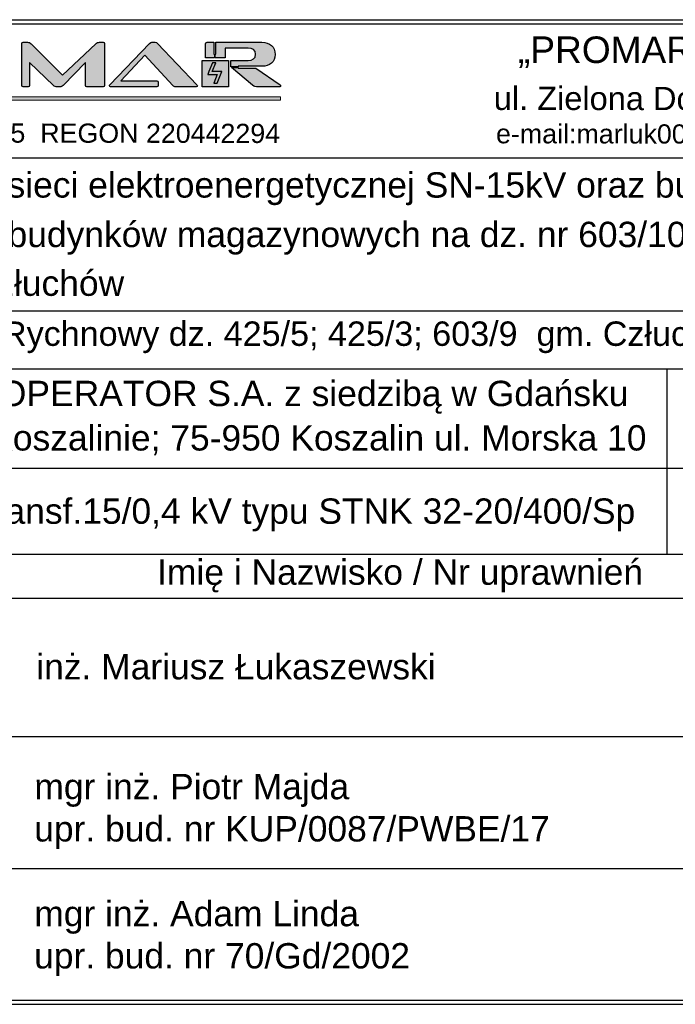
# Model space of a CAD drawing. Header units: centimetres. Extents: x -7 to 187, y -110 to 8.
# Tile 39 of 40: x 62 to 121, y -110 to -22. Entities that reach past the tile are written whole.
import ezdxf
from ezdxf.enums import TextEntityAlignment as Align

# ---------------------------------------------------------------- set-up
doc = ezdxf.new("R2010")
doc.units = ezdxf.units.CM
doc.header["$MEASUREMENT"] = 0
doc.layers.add('logo', color=7, linetype='Continuous', lineweight=0)
doc.styles.add('ARIAL', font='arial.ttf', dxfattribs={"height": 25})

# ---------------------------------------------------------------- blocks, each defined once
blk = doc.blocks.new('Block_2')
at = {"layer": 'logo', "true_color": 0xaed800, "transparency": 33554687}
h = blk.add_hatch(color=62, dxfattribs=at)
h.dxf.hatch_style = 2
edge = h.paths.add_edge_path()
edge.add_spline(control_points=[(-2069.6, -128.6), (-2069.7, -128.4), (-2069.9, -128.3), (-2070.1, -128.1), (-2069.9, -128), (-2069.8, -127.8), (-2069.7, -127.7), (-2065.6, -123.3), (-2061.3, -118.7), (-2056.5, -113.5), (-2055.7, -123.3), (-2054.4, -141), (-2054.2, -143.6), (-2054.2, -143.6), (-2054.5, -143.6), (-2054.5, -143.6), (-2056.3, -141.8), (-2065.1, -133.3), (-2069.6, -128.6)], knot_values=[0, 0, 0, 0, 1, 1, 1, 2, 2, 2, 3, 3, 3, 4, 4, 4, 5, 5, 5, 6, 6, 6, 6], degree=3, periodic=0)
edge = h.paths.add_edge_path()
edge.add_spline(control_points=[(-2094.2, -143.6), (-2094.2, -143.6), (-2091.9, -113.5), (-2091.9, -113.5), (-2091.9, -113.5), (-2082.6, -123.5), (-2078.4, -128.1), (-2082.6, -132.4), (-2092, -141.7), (-2093.8, -143.6), (-2093.8, -143.6), (-2094.2, -143.6), (-2094.2, -143.6)], knot_values=[0, 0, 0, 0, 1, 1, 1, 2, 2, 2, 3, 3, 3, 4, 4, 4, 4], degree=3, periodic=1)
edge = h.paths.add_edge_path()
edge.add_spline(control_points=[(-2088.2, -67.2), (-2084.3, -72.6), (-2080.8, -77.2), (-2077.4, -81.9), (-2077.2, -82.3), (-2077.2, -83.1), (-2077.5, -83.5), (-2081.7, -89.2), (-2090.8, -101.5), (-2090.8, -101.5), (-2090.8, -101.5), (-2089.1, -79), (-2088.2, -67.2)], knot_values=[0, 0, 0, 0, 1, 1, 1, 2, 2, 2, 3, 3, 3, 4, 4, 4, 4], degree=3, periodic=0)
edge = h.paths.add_edge_path()
edge.add_spline(control_points=[(-2084.6, -20.2), (-2084.6, -20.2), (-2083.7, -21.7), (-2082.6, -23.7), (-2080.8, -26.8), (-2078.5, -31), (-2077.4, -33), (-2077, -33.7), (-2077, -34.8), (-2077.3, -35.4), (-2078.1, -36.9), (-2079.3, -38.8), (-2080.4, -40.8), (-2083.5, -45.9), (-2087, -51.4), (-2087, -51.4), (-2087, -51.4), (-2084.6, -20.2), (-2084.6, -20.2)], knot_values=[0, 0, 0, 0, 1, 1, 1, 2, 2, 2, 3, 3, 3, 4, 4, 4, 5, 5, 5, 6, 6, 6, 6], degree=3, periodic=1)
edge = h.paths.add_edge_path()
edge.add_spline(control_points=[(-2067.4, -17.9), (-2067.4, -17.9), (-2071.8, -25.7), (-2074.2, -29.9), (-2076.5, -25.8), (-2080.9, -17.9), (-2080.9, -17.9), (-2080.9, -17.9), (-2067.4, -17.9), (-2067.4, -17.9)], knot_values=[0, 0, 0, 0, 1, 1, 1, 2, 2, 2, 3, 3, 3, 3], degree=3, periodic=1)
edge = h.paths.add_edge_path()
edge.add_spline(control_points=[(-2061.3, -51.4), (-2061.3, -51.4), (-2068.9, -39.5), (-2070.7, -36), (-2071.1, -35.2), (-2071.4, -34), (-2071.1, -33.4), (-2069, -29.3), (-2063.8, -20.1), (-2063.8, -20.1), (-2063.8, -20.1), (-2061.3, -51.4), (-2061.3, -51.4)], knot_values=[0, 0, 0, 0, 1, 1, 1, 2, 2, 2, 3, 3, 3, 4, 4, 4, 4], degree=3, periodic=1)
edge = h.paths.add_edge_path()
edge.add_spline(control_points=[(-2086.2, -60.2), (-2084, -56.1), (-2081.8, -52.2), (-2079.5, -48.2), (-2077.8, -45.1), (-2076, -41.9), (-2074.2, -38.7), (-2070, -46), (-2066.2, -52.9), (-2062.1, -60.2), (-2067.5, -60.2), (-2072.8, -60.2), (-2078, -60.2), (-2080.7, -60.2), (-2083.5, -60.2), (-2086.2, -60.2)], knot_values=[0, 0, 0, 0, 1, 1, 1, 2, 2, 2, 3, 3, 3, 4, 4, 4, 5, 5, 5, 5], degree=3, periodic=0)
edge = h.paths.add_edge_path()
edge.add_spline(control_points=[(-2077.5, -64.8), (-2072.9, -64.8), (-2068.4, -64.8), (-2063.7, -64.8), (-2067.2, -69.6), (-2070.5, -74.1), (-2074.2, -79), (-2074.8, -78.2), (-2075.4, -77.3), (-2076, -76.5), (-2078.9, -72.6), (-2081.7, -68.8), (-2084.7, -64.8), (-2082.2, -64.8), (-2079.9, -64.8), (-2077.5, -64.8)], knot_values=[0, 0, 0, 0, 1, 1, 1, 2, 2, 2, 3, 3, 3, 4, 4, 4, 5, 5, 5, 5], degree=3, periodic=0)
edge = h.paths.add_edge_path()
edge.add_spline(control_points=[(-2072.3, -106.6), (-2077.9, -106.6), (-2083.5, -106.6), (-2089.3, -106.6), (-2084.4, -100), (-2079.7, -93.6), (-2074.7, -87), (-2074.5, -86.7), (-2074.4, -86.5), (-2074.2, -86.2), (-2069, -93.1), (-2064.2, -99.7), (-2059.1, -106.6), (-2063.6, -106.6), (-2067.9, -106.6), (-2072.3, -106.6)], knot_values=[0, 0, 0, 0, 1, 1, 1, 2, 2, 2, 3, 3, 3, 4, 4, 4, 5, 5, 5, 5], degree=3, periodic=0)
edge = h.paths.add_edge_path()
edge.add_spline(control_points=[(-2074.2, -124.4), (-2078.4, -120), (-2082.7, -115.4), (-2086.7, -111), (-2081.9, -111), (-2076.8, -111), (-2071.8, -111), (-2068.3, -111), (-2064.8, -111), (-2061.4, -111), (-2064.3, -114.1), (-2067.4, -117.3), (-2070.6, -120.6), (-2071.8, -121.9), (-2073, -123.1), (-2074.2, -124.4)], knot_values=[0, 0, 0, 0, 1, 1, 1, 2, 2, 2, 3, 3, 3, 4, 4, 4, 5, 5, 5, 5], degree=3, periodic=0)
edge = h.paths.add_edge_path()
edge.add_spline(control_points=[(-2067.7, -143.6), (-2067.7, -143.6), (-2085.9, -143.6), (-2085.9, -143.6), (-2082.1, -139.5), (-2078.2, -135.3), (-2074.1, -130.9), (-2072.2, -132.9), (-2070.4, -134.9), (-2068.6, -136.9), (-2066.4, -139.1), (-2064.4, -141.4), (-2062.3, -143.6), (-2062.3, -143.6), (-2067.7, -143.6), (-2067.7, -143.6)], knot_values=[0, 0, 0, 0, 1, 1, 1, 2, 2, 2, 3, 3, 3, 4, 4, 4, 5, 5, 5, 5], degree=3, periodic=1)
edge = h.paths.add_edge_path()
edge.add_spline(control_points=[(-2060.1, -67.2), (-2060.1, -67.2), (-2057.4, -101.5), (-2057.4, -101.5), (-2057.4, -101.5), (-2065.1, -91.2), (-2068.6, -86.5), (-2071.5, -82.6), (-2071.5, -82.6), (-2068.5, -78.6), (-2065.9, -75.1), (-2060.1, -67.2), (-2060.1, -67.2)], knot_values=[0, 0, 0, 0, 1, 1, 1, 2, 2, 2, 3, 3, 3, 4, 4, 4, 4], degree=3, periodic=1)
edge = h.paths.add_edge_path()
edge.add_spline(control_points=[(-2041.9, -143.6), (-2041.9, -143.6), (-2050, -143.6), (-2050, -143.6), (-2051.3, -124.9), (-2052.8, -106.3), (-2054.3, -87.7), (-2056.1, -64), (-2060.3, -12), (-2060.3, -12), (-2060.3, -12), (-2084, -12), (-2084, -12), (-2084, -12), (-2087.6, -12), (-2087.6, -12), (-2087.6, -12), (-2093.3, -78.3), (-2095.6, -107.3), (-2096.5, -119.4), (-2097.5, -131.5), (-2098.4, -143.6), (-2098.4, -143.6), (-2107.8, -143.6), (-2107.8, -143.6), (-2107.8, -143.6), (-2107.8, -151.8), (-2107.8, -151.8), (-2107.8, -151.8), (-2107.5, -151.8), (-2107.5, -151.8), (-2107.5, -151.9), (-2107.5, -151.9), (-2107.5, -151.9), (-2085.2, -151.9), (-2063.1, -151.9), (-2040.8, -151.9), (-2040.8, -151.9), (-2040.8, -151.9), (-2040.8, -151.8), (-2040.8, -151.8), (-906, -151.8), (-906, -151.8), (-906, -151.8), (-906, -143.6), (-906, -143.6), (-906, -143.6), (-2041.9, -143.6), (-2041.9, -143.6)], knot_values=[0, 0, 0, 0, 1, 1, 1, 2, 2, 2, 3, 3, 3, 4, 4, 4, 5, 5, 5, 6, 6, 6, 7, 7, 7, 8, 8, 8, 9, 9, 9, 10, 10, 10, 11, 11, 11, 12, 12, 12, 13, 13, 13, 14, 14, 14, 15, 15, 15, 16, 16, 16, 16], degree=3, periodic=1)
h = blk.add_hatch(color=62, dxfattribs=at)
h.dxf.hatch_style = 2
edge = h.paths.add_edge_path()
edge.add_spline(control_points=[(-1650.1, -57.4), (-1645.4, -57.4), (-1641.6, -60.9), (-1641.6, -65.7), (-1641.6, -70.6), (-1645.4, -74.2), (-1650.1, -74.2), (-1654.8, -74.2), (-1658.5, -70.6), (-1658.5, -65.7), (-1658.5, -60.9), (-1654.8, -57.4), (-1650.1, -57.4)], knot_values=[0, 0, 0, 0, 1, 1, 1, 2, 2, 2, 3, 3, 3, 4, 4, 4, 4], degree=3, periodic=0)
edge = h.paths.add_edge_path()
edge.add_spline(control_points=[(-1600, -57.4), (-1595.3, -57.4), (-1591.5, -60.9), (-1591.5, -65.7), (-1591.5, -70.6), (-1595.3, -74.2), (-1600, -74.2), (-1604.7, -74.2), (-1608.4, -70.6), (-1608.4, -65.7), (-1608.4, -60.9), (-1604.7, -57.4), (-1600, -57.4)], knot_values=[0, 0, 0, 0, 1, 1, 1, 2, 2, 2, 3, 3, 3, 4, 4, 4, 4], degree=3, periodic=0)
edge = h.paths.add_edge_path()
edge.add_spline(control_points=[(-1644.5, -118.7), (-1641, -119.8), (-1637.2, -120.6), (-1633.3, -121.1), (-1633.3, -121.1), (-1633.3, -108.7), (-1633.3, -108.7), (-1633.3, -108.7), (-1616.3, -108.7), (-1616.3, -108.7), (-1616.3, -108.7), (-1616.3, -121.1), (-1616.3, -121.1), (-1612.4, -120.6), (-1608.7, -119.8), (-1605.1, -118.7), (-1581.8, -111.5), (-1566.1, -91.4), (-1566.1, -65.7), (-1566.1, -39.2), (-1583, -18.6), (-1607.8, -12.2), (-1610.5, -11.4), (-1613.4, -10.9), (-1616.3, -10.5), (-1616.3, -10.5), (-1616.3, -22.9), (-1616.3, -22.9), (-1616.3, -22.9), (-1633.3, -22.9), (-1633.3, -22.9), (-1633.3, -22.9), (-1633.3, -10.5), (-1633.3, -10.5), (-1636.3, -10.9), (-1639.1, -11.4), (-1641.9, -12.2), (-1666.7, -18.6), (-1683.6, -39.2), (-1683.6, -65.7), (-1683.6, -91.4), (-1667.9, -111.5), (-1644.5, -118.7)], knot_values=[0, 0, 0, 0, 1, 1, 1, 2, 2, 2, 3, 3, 3, 4, 4, 4, 5, 5, 5, 6, 6, 6, 7, 7, 7, 8, 8, 8, 9, 9, 9, 10, 10, 10, 11, 11, 11, 12, 12, 12, 13, 13, 13, 14, 14, 14, 14], degree=3, periodic=0)
h = blk.add_hatch(color=62, dxfattribs=at)
h.dxf.hatch_style = 2
h.paths.add_polyline_path([(-1066.7, -110.4), (-1058.7, -110.4), (-1047.6, -82.6), (-1070.3, -82.6), (-1062.1, -62), (-1070.1, -62), (-1078.2, -82.4), (-1078.3, -82.4), (-1081.2, -90), (-1058.5, -90)])
at = {"layer": 'logo'}
blk.add_lwpolyline([(-1066.7, -110.4), (-1058.7, -110.4), (-1047.6, -82.6), (-1070.3, -82.6), (-1062.1, -62), (-1070.1, -62), (-1078.2, -82.4), (-1078.3, -82.4), (-1081.2, -90), (-1058.5, -90)], close=True, dxfattribs=at)
for points, knots in [([(-2041.9, -143.6), (-2041.9, -143.6), (-2050, -143.6), (-2050, -143.6), (-2051.3, -124.9), (-2052.8, -106.3), (-2054.3, -87.7), (-2056.1, -64), (-2060.3, -12), (-2060.3, -12), (-2060.3, -12), (-2084, -12), (-2084, -12), (-2084, -12), (-2087.6, -12), (-2087.6, -12), (-2087.6, -12), (-2093.3, -78.3), (-2095.6, -107.3), (-2096.5, -119.4), (-2097.5, -131.5), (-2098.4, -143.6), (-2098.4, -143.6), (-2107.8, -143.6), (-2107.8, -143.6), (-2107.8, -143.6), (-2107.8, -151.8), (-2107.8, -151.8), (-2107.8, -151.8), (-2107.5, -151.8), (-2107.5, -151.8), (-2107.5, -151.9), (-2107.5, -151.9), (-2107.5, -151.9), (-2085.2, -151.9), (-2063.1, -151.9), (-2040.8, -151.9), (-2040.8, -151.9), (-2040.8, -151.9), (-2040.8, -151.8), (-2040.8, -151.8), (-906, -151.8), (-906, -151.8), (-906, -151.8), (-906, -143.6), (-906, -143.6), (-906, -143.6), (-2041.9, -143.6), (-2041.9, -143.6)], [0, 0, 0, 0, 1, 1, 1, 2, 2, 2, 3, 3, 3, 4, 4, 4, 5, 5, 5, 6, 6, 6, 7, 7, 7, 8, 8, 8, 9, 9, 9, 10, 10, 10, 11, 11, 11, 12, 12, 12, 13, 13, 13, 14, 14, 14, 15, 15, 15, 16, 16, 16, 16]), ([(-2084.6, -20.2), (-2084.6, -20.2), (-2083.7, -21.7), (-2082.6, -23.7), (-2080.8, -26.8), (-2078.5, -31), (-2077.4, -33), (-2077, -33.7), (-2077, -34.8), (-2077.3, -35.4), (-2078.1, -36.9), (-2079.3, -38.8), (-2080.4, -40.8), (-2083.5, -45.9), (-2087, -51.4), (-2087, -51.4), (-2087, -51.4), (-2084.6, -20.2), (-2084.6, -20.2)], [0, 0, 0, 0, 1, 1, 1, 2, 2, 2, 3, 3, 3, 4, 4, 4, 5, 5, 5, 6, 6, 6, 6]), ([(-2067.4, -17.9), (-2067.4, -17.9), (-2071.8, -25.7), (-2074.2, -29.9), (-2076.5, -25.8), (-2080.9, -17.9), (-2080.9, -17.9), (-2080.9, -17.9), (-2067.4, -17.9), (-2067.4, -17.9)], [0, 0, 0, 0, 1, 1, 1, 2, 2, 2, 3, 3, 3, 3]), ([(-2061.3, -51.4), (-2061.3, -51.4), (-2068.9, -39.5), (-2070.7, -36), (-2071.1, -35.2), (-2071.4, -34), (-2071.1, -33.4), (-2069, -29.3), (-2063.8, -20.1), (-2063.8, -20.1), (-2063.8, -20.1), (-2061.3, -51.4), (-2061.3, -51.4)], [0, 0, 0, 0, 1, 1, 1, 2, 2, 2, 3, 3, 3, 4, 4, 4, 4]), ([(-1644.5, -118.7), (-1641, -119.8), (-1637.2, -120.6), (-1633.3, -121.1), (-1633.3, -121.1), (-1633.3, -108.7), (-1633.3, -108.7), (-1633.3, -108.7), (-1616.3, -108.7), (-1616.3, -108.7), (-1616.3, -108.7), (-1616.3, -121.1), (-1616.3, -121.1), (-1612.4, -120.6), (-1608.7, -119.8), (-1605.1, -118.7), (-1581.8, -111.5), (-1566.1, -91.4), (-1566.1, -65.7), (-1566.1, -39.2), (-1583, -18.6), (-1607.8, -12.2), (-1610.5, -11.4), (-1613.4, -10.9), (-1616.3, -10.5), (-1616.3, -10.5), (-1616.3, -22.9), (-1616.3, -22.9), (-1616.3, -22.9), (-1633.3, -22.9), (-1633.3, -22.9), (-1633.3, -22.9), (-1633.3, -10.5), (-1633.3, -10.5), (-1636.3, -10.9), (-1639.1, -11.4), (-1641.9, -12.2), (-1666.7, -18.6), (-1683.6, -39.2), (-1683.6, -65.7), (-1683.6, -91.4), (-1667.9, -111.5), (-1644.5, -118.7)], [0, 0, 0, 0, 1, 1, 1, 2, 2, 2, 3, 3, 3, 4, 4, 4, 5, 5, 5, 6, 6, 6, 7, 7, 7, 8, 8, 8, 9, 9, 9, 10, 10, 10, 11, 11, 11, 12, 12, 12, 13, 13, 13, 14, 14, 14, 14]), ([(-2086.2, -60.2), (-2084, -56.1), (-2081.8, -52.2), (-2079.5, -48.2), (-2077.8, -45.1), (-2076, -41.9), (-2074.2, -38.7), (-2070, -46), (-2066.2, -52.9), (-2062.1, -60.2), (-2067.5, -60.2), (-2072.8, -60.2), (-2078, -60.2), (-2080.7, -60.2), (-2083.5, -60.2), (-2086.2, -60.2)], [0, 0, 0, 0, 1, 1, 1, 2, 2, 2, 3, 3, 3, 4, 4, 4, 5, 5, 5, 5]), ([(-2088.2, -67.2), (-2084.3, -72.6), (-2080.8, -77.2), (-2077.4, -81.9), (-2077.2, -82.3), (-2077.2, -83.1), (-2077.5, -83.5), (-2081.7, -89.2), (-2090.8, -101.5), (-2090.8, -101.5), (-2090.8, -101.5), (-2089.1, -79), (-2088.2, -67.2)], [0, 0, 0, 0, 1, 1, 1, 2, 2, 2, 3, 3, 3, 4, 4, 4, 4]), ([(-2077.5, -64.8), (-2072.9, -64.8), (-2068.4, -64.8), (-2063.7, -64.8), (-2067.2, -69.6), (-2070.5, -74.1), (-2074.2, -79), (-2074.8, -78.2), (-2075.4, -77.3), (-2076, -76.5), (-2078.9, -72.6), (-2081.7, -68.8), (-2084.7, -64.8), (-2082.2, -64.8), (-2079.9, -64.8), (-2077.5, -64.8)], [0, 0, 0, 0, 1, 1, 1, 2, 2, 2, 3, 3, 3, 4, 4, 4, 5, 5, 5, 5]), ([(-2060.1, -67.2), (-2060.1, -67.2), (-2057.4, -101.5), (-2057.4, -101.5), (-2057.4, -101.5), (-2065.1, -91.2), (-2068.6, -86.5), (-2071.5, -82.6), (-2071.5, -82.6), (-2068.5, -78.6), (-2065.9, -75.1), (-2060.1, -67.2), (-2060.1, -67.2)], [0, 0, 0, 0, 1, 1, 1, 2, 2, 2, 3, 3, 3, 4, 4, 4, 4]), ([(-1650.1, -57.4), (-1645.4, -57.4), (-1641.6, -60.9), (-1641.6, -65.7), (-1641.6, -70.6), (-1645.4, -74.2), (-1650.1, -74.2), (-1654.8, -74.2), (-1658.5, -70.6), (-1658.5, -65.7), (-1658.5, -60.9), (-1654.8, -57.4), (-1650.1, -57.4)], [0, 0, 0, 0, 1, 1, 1, 2, 2, 2, 3, 3, 3, 4, 4, 4, 4]), ([(-1600, -57.4), (-1595.3, -57.4), (-1591.5, -60.9), (-1591.5, -65.7), (-1591.5, -70.6), (-1595.3, -74.2), (-1600, -74.2), (-1604.7, -74.2), (-1608.4, -70.6), (-1608.4, -65.7), (-1608.4, -60.9), (-1604.7, -57.4), (-1600, -57.4)], [0, 0, 0, 0, 1, 1, 1, 2, 2, 2, 3, 3, 3, 4, 4, 4, 4]), ([(-2072.3, -106.6), (-2077.9, -106.6), (-2083.5, -106.6), (-2089.3, -106.6), (-2084.4, -100), (-2079.7, -93.6), (-2074.7, -87), (-2074.5, -86.7), (-2074.4, -86.5), (-2074.2, -86.2), (-2069, -93.1), (-2064.2, -99.7), (-2059.1, -106.6), (-2063.6, -106.6), (-2067.9, -106.6), (-2072.3, -106.6)], [0, 0, 0, 0, 1, 1, 1, 2, 2, 2, 3, 3, 3, 4, 4, 4, 5, 5, 5, 5]), ([(-2094.2, -143.6), (-2094.2, -143.6), (-2091.9, -113.5), (-2091.9, -113.5), (-2091.9, -113.5), (-2082.6, -123.5), (-2078.4, -128.1), (-2082.6, -132.4), (-2092, -141.7), (-2093.8, -143.6), (-2093.8, -143.6), (-2094.2, -143.6), (-2094.2, -143.6)], [0, 0, 0, 0, 1, 1, 1, 2, 2, 2, 3, 3, 3, 4, 4, 4, 4]), ([(-2074.2, -124.4), (-2078.4, -120), (-2082.7, -115.4), (-2086.7, -111), (-2081.9, -111), (-2076.8, -111), (-2071.8, -111), (-2068.3, -111), (-2064.8, -111), (-2061.4, -111), (-2064.3, -114.1), (-2067.4, -117.3), (-2070.6, -120.6), (-2071.8, -121.9), (-2073, -123.1), (-2074.2, -124.4)], [0, 0, 0, 0, 1, 1, 1, 2, 2, 2, 3, 3, 3, 4, 4, 4, 5, 5, 5, 5]), ([(-2069.6, -128.6), (-2069.7, -128.4), (-2069.9, -128.3), (-2070.1, -128.1), (-2069.9, -128), (-2069.8, -127.8), (-2069.7, -127.7), (-2065.6, -123.3), (-2061.3, -118.7), (-2056.5, -113.5), (-2055.7, -123.3), (-2054.4, -141), (-2054.2, -143.6), (-2054.2, -143.6), (-2054.5, -143.6), (-2054.5, -143.6), (-2056.3, -141.8), (-2065.1, -133.3), (-2069.6, -128.6)], [0, 0, 0, 0, 1, 1, 1, 2, 2, 2, 3, 3, 3, 4, 4, 4, 5, 5, 5, 6, 6, 6, 6]), ([(-2067.7, -143.6), (-2067.7, -143.6), (-2085.9, -143.6), (-2085.9, -143.6), (-2082.1, -139.5), (-2078.2, -135.3), (-2074.1, -130.9), (-2072.2, -132.9), (-2070.4, -134.9), (-2068.6, -136.9), (-2066.4, -139.1), (-2064.4, -141.4), (-2062.3, -143.6), (-2062.3, -143.6), (-2067.7, -143.6), (-2067.7, -143.6)], [0, 0, 0, 0, 1, 1, 1, 2, 2, 2, 3, 3, 3, 4, 4, 4, 5, 5, 5, 5])]:
    blk.add_open_spline(points, degree=3, knots=knots, dxfattribs=at)

msp = doc.modelspace()

# ---------------------------------------------------------------- hatches: boundary and pattern name
at = {"true_color": 0x151616, "transparency": 33554687}
h = msp.add_hatch(color=250, dxfattribs=at)
h.dxf.hatch_style = 2
edge = h.paths.add_edge_path()
edge.add_spline(control_points=[(69.746, -23.744), (69.746, -23.744), (69.417, -23.744), (69.417, -23.744), (69.299, -23.744), (69.182, -23.779), (69.082, -23.873), (69.082, -23.873), (66.097, -26.711), (66.097, -26.711), (66.097, -26.711), (63.253, -23.873), (63.253, -23.873), (63.159, -23.785), (63.053, -23.744), (62.947, -23.744), (62.947, -23.744), (62.548, -23.744), (62.548, -23.744), (62.472, -23.744), (62.43, -23.785), (62.43, -23.867), (62.43, -23.867), (62.43, -27.633), (62.43, -27.633), (62.43, -27.71), (62.466, -27.751), (62.548, -27.751), (62.548, -27.751), (62.983, -27.751), (62.983, -27.751), (63.059, -27.751), (63.1, -27.71), (63.1, -27.633), (63.1, -27.633), (63.1, -25.553), (63.1, -25.553), (63.1, -25.553), (65.274, -27.633), (65.274, -27.633), (65.374, -27.727), (65.48, -27.751), (65.574, -27.751), (65.574, -27.751), (65.85, -27.751), (65.85, -27.751), (65.944, -27.751), (66.05, -27.727), (66.138, -27.633), (66.138, -27.633), (68.154, -25.553), (68.154, -25.553), (68.154, -25.553), (68.154, -27.633), (68.154, -27.633), (68.154, -27.71), (68.195, -27.751), (68.277, -27.751), (68.277, -27.751), (69.746, -27.751), (69.746, -27.751), (69.834, -27.751), (69.875, -27.71), (69.875, -27.633), (69.875, -27.633), (69.875, -23.867), (69.875, -23.867), (69.875, -23.785), (69.834, -23.744), (69.746, -23.744)], knot_values=[0, 0, 0, 0, 1, 1, 1, 2, 2, 2, 3, 3, 3, 4, 4, 4, 5, 5, 5, 6, 6, 6, 7, 7, 7, 8, 8, 8, 9, 9, 9, 10, 10, 10, 11, 11, 11, 12, 12, 12, 13, 13, 13, 14, 14, 14, 15, 15, 15, 16, 16, 16, 17, 17, 17, 18, 18, 18, 19, 19, 19, 20, 20, 20, 21, 21, 21, 22, 22, 22, 23, 23, 23, 23], degree=3, periodic=0)
h = msp.add_hatch(color=250, dxfattribs=at)
h.dxf.hatch_style = 2
edge = h.paths.add_edge_path()
edge.add_spline(control_points=[(74.662, -23.843), (74.598, -23.779), (74.533, -23.744), (74.439, -23.744), (74.439, -23.744), (74.151, -23.744), (74.151, -23.744), (74.069, -23.744), (73.998, -23.779), (73.934, -23.843), (73.934, -23.843), (70.361, -27.575), (70.361, -27.575), (70.326, -27.604), (70.32, -27.639), (70.32, -27.663), (70.32, -27.716), (70.361, -27.751), (70.42, -27.751), (70.42, -27.751), (74.592, -27.751), (74.592, -27.751), (74.674, -27.751), (74.715, -27.71), (74.715, -27.633), (74.715, -27.633), (74.715, -27.334), (74.715, -27.334), (74.715, -27.246), (74.674, -27.204), (74.592, -27.204), (74.592, -27.204), (71.348, -27.204), (71.348, -27.204), (71.348, -27.204), (73.505, -24.919), (73.505, -24.919), (73.505, -24.919), (76.043, -27.651), (76.043, -27.651), (76.108, -27.722), (76.178, -27.751), (76.284, -27.751), (76.284, -27.751), (78.141, -27.751), (78.141, -27.751), (78.211, -27.751), (78.246, -27.722), (78.246, -27.68), (78.246, -27.651), (78.235, -27.622), (78.205, -27.586), (78.205, -27.586), (74.662, -23.843), (74.662, -23.843)], knot_values=[0, 0, 0, 0, 1, 1, 1, 2, 2, 2, 3, 3, 3, 4, 4, 4, 5, 5, 5, 6, 6, 6, 7, 7, 7, 8, 8, 8, 9, 9, 9, 10, 10, 10, 11, 11, 11, 12, 12, 12, 13, 13, 13, 14, 14, 14, 15, 15, 15, 16, 16, 16, 17, 17, 17, 18, 18, 18, 18], degree=3, periodic=0)
h = msp.add_hatch(color=250, dxfattribs=at)
h.dxf.hatch_style = 2
edge = h.paths.add_edge_path()
edge.add_spline(control_points=[(79.788, -25.091), (79.788, -25.091), (79.788, -24.801), (79.788, -24.801), (79.788, -24.801), (79.729, -24.801), (79.729, -24.801), (79.729, -24.801), (79.729, -24.59), (79.729, -24.59), (79.729, -24.59), (79.729, -23.744), (79.729, -23.744), (79.729, -23.744), (79.124, -23.744), (79.124, -23.744), (79.018, -23.744), (78.971, -23.796), (78.971, -23.896), (78.971, -23.896), (78.971, -25.153), (78.971, -25.153), (78.971, -25.153), (79.788, -25.153), (79.788, -25.153), (79.788, -25.153), (79.788, -25.091), (79.788, -25.091)], knot_values=[0, 0, 0, 0, 1, 1, 1, 2, 2, 2, 3, 3, 3, 4, 4, 4, 5, 5, 5, 6, 6, 6, 7, 7, 7, 8, 8, 8, 9, 9, 9, 9], degree=3, periodic=1)
h = msp.add_hatch(color=250, dxfattribs=at)
h.dxf.hatch_style = 2
edge = h.paths.add_edge_path()
edge.add_spline(control_points=[(81.915, -25.9), (81.915, -25.9), (83.25, -25.9), (83.25, -25.9), (83.25, -25.9), (83.249, -25.9), (83.249, -25.9), (83.249, -25.9), (84.066, -25.9), (84.066, -25.9), (84.753, -25.9), (85.264, -25.53), (85.264, -24.842), (85.264, -24.149), (84.753, -23.744), (84.066, -23.744), (84.066, -23.744), (79.904, -23.744), (79.904, -23.744), (79.904, -23.744), (79.904, -24.59), (79.904, -24.59), (79.904, -24.59), (79.904, -24.801), (79.904, -24.801), (79.904, -24.801), (79.845, -24.801), (79.845, -24.801), (79.845, -24.801), (79.845, -25.091), (79.845, -25.091), (79.845, -25.091), (79.845, -25.153), (79.845, -25.153), (79.845, -25.153), (80.746, -25.153), (80.746, -25.153), (80.746, -25.153), (80.746, -24.284), (80.746, -24.284), (80.746, -24.284), (82.826, -24.284), (82.826, -24.284), (83.243, -24.284), (83.484, -24.419), (83.484, -24.819), (83.484, -25.224), (83.243, -25.371), (82.832, -25.371), (82.832, -25.371), (81.263, -25.371), (81.263, -25.371), (81.261, -25.371), (81.26, -25.372), (81.259, -25.372), (81.259, -25.372), (81.259, -25.375), (81.259, -25.375), (81.259, -25.375), (81.259, -25.955), (81.259, -25.955), (81.26, -25.957), (81.261, -25.959), (81.263, -25.96), (81.263, -25.96), (81.915, -25.96), (81.915, -25.96), (81.915, -25.96), (81.915, -25.9), (81.915, -25.9)], knot_values=[0, 0, 0, 0, 1, 1, 1, 2, 2, 2, 3, 3, 3, 4, 4, 4, 5, 5, 5, 6, 6, 6, 7, 7, 7, 8, 8, 8, 9, 9, 9, 10, 10, 10, 11, 11, 11, 12, 12, 12, 13, 13, 13, 14, 14, 14, 15, 15, 15, 16, 16, 16, 17, 17, 17, 18, 18, 18, 19, 19, 19, 20, 20, 20, 21, 21, 21, 22, 22, 22, 23, 23, 23, 23], degree=3, periodic=1)
h = msp.add_hatch(color=250, dxfattribs=at)
h.dxf.hatch_style = 2
edge = h.paths.add_edge_path()
edge.add_spline(control_points=[(79.288, -26.366), (79.288, -26.366), (79.289, -26.368), (79.289, -26.368), (79.289, -26.368), (79.595, -25.603), (79.595, -25.603), (79.595, -25.603), (79.894, -25.603), (79.894, -25.603), (79.894, -25.603), (79.586, -26.375), (79.586, -26.375), (79.586, -26.375), (80.439, -26.375), (80.439, -26.375), (80.439, -26.375), (80.021, -27.418), (80.021, -27.418), (80.021, -27.418), (79.722, -27.418), (79.722, -27.418), (79.722, -27.418), (80.028, -26.652), (80.028, -26.652), (80.028, -26.652), (79.178, -26.652), (79.178, -26.652), (79.178, -26.652), (79.288, -26.366), (79.288, -26.366)], knot_values=[0, 0, 0, 0, 1, 1, 1, 2, 2, 2, 3, 3, 3, 4, 4, 4, 5, 5, 5, 6, 6, 6, 7, 7, 7, 8, 8, 8, 9, 9, 9, 10, 10, 10, 10], degree=3, periodic=1)
edge = h.paths.add_edge_path()
edge.add_spline(control_points=[(78.664, -27.747), (78.664, -27.747), (81.037, -27.747), (81.037, -27.747), (81.037, -27.747), (81.037, -25.375), (81.037, -25.375), (81.037, -25.375), (78.664, -25.375), (78.664, -25.375), (78.664, -25.375), (78.664, -27.747), (78.664, -27.747)], knot_values=[0, 0, 0, 0, 1, 1, 1, 2, 2, 2, 3, 3, 3, 4, 4, 4, 4], degree=3, periodic=1)
h = msp.add_hatch(color=250, dxfattribs=at)
h.dxf.hatch_style = 2
edge = h.paths.add_edge_path()
edge.add_spline(control_points=[(85.717, -27.592), (85.717, -27.592), (83.505, -26.075), (83.505, -26.075), (83.505, -26.075), (81.915, -26.075), (81.915, -26.075), (81.915, -26.075), (81.915, -26.016), (81.915, -26.016), (81.915, -26.016), (81.329, -26.016), (81.329, -26.016), (81.329, -26.016), (83.212, -27.622), (83.212, -27.622), (83.365, -27.733), (83.494, -27.751), (83.712, -27.751), (83.712, -27.751), (85.67, -27.751), (85.67, -27.751), (85.735, -27.751), (85.758, -27.71), (85.758, -27.675), (85.758, -27.651), (85.74, -27.616), (85.717, -27.592)], knot_values=[0, 0, 0, 0, 1, 1, 1, 2, 2, 2, 3, 3, 3, 4, 4, 4, 5, 5, 5, 6, 6, 6, 7, 7, 7, 8, 8, 8, 9, 9, 9, 9], degree=3, periodic=0)

# ---------------------------------------------------------------- linework, layer by layer
at = {"color": 7}
for p, q in [((31.674, -21.707), (186.588, -21.707)), ((31.674, -21.707), (186.588, -21.707)), ((32.049, -22.088), (186.21, -22.088)), ((32.049, -34.152), (186.208, -34.152)), ((32.049, -47.962), (186.207, -47.962)), ((32.049, -53.192), (186.206, -53.192)), ((120.547, -53.192), (120.547, -69.876)), ((32.049, -62.139), (186.202, -62.139)), ((31.958, -69.876), (186.204, -69.876)), ((32.049, -69.876), (186.204, -69.876)), ((31.958, -73.843), (186.204, -73.843)), ((31.958, -86.334), (186.202, -86.334)), ((32.049, -98.209), (186.201, -98.209)), ((31.668, -110.454), (186.579, -110.464)), ((31.668, -110.454), (186.579, -110.464)), ((32.049, -110.083), (186.2, -110.083))]:
    msp.add_line(p, q, dxfattribs=at)
for points, knots in [([(69.746, -23.744), (69.746, -23.744), (69.417, -23.744), (69.417, -23.744), (69.299, -23.744), (69.182, -23.779), (69.082, -23.873), (69.082, -23.873), (66.097, -26.711), (66.097, -26.711), (66.097, -26.711), (63.253, -23.873), (63.253, -23.873), (63.159, -23.785), (63.053, -23.744), (62.947, -23.744), (62.947, -23.744), (62.548, -23.744), (62.548, -23.744), (62.472, -23.744), (62.43, -23.785), (62.43, -23.867), (62.43, -23.867), (62.43, -27.633), (62.43, -27.633), (62.43, -27.71), (62.466, -27.751), (62.548, -27.751), (62.548, -27.751), (62.983, -27.751), (62.983, -27.751), (63.059, -27.751), (63.1, -27.71), (63.1, -27.633), (63.1, -27.633), (63.1, -25.553), (63.1, -25.553), (63.1, -25.553), (65.274, -27.633), (65.274, -27.633), (65.374, -27.727), (65.48, -27.751), (65.574, -27.751), (65.574, -27.751), (65.85, -27.751), (65.85, -27.751), (65.944, -27.751), (66.05, -27.727), (66.138, -27.633), (66.138, -27.633), (68.154, -25.553), (68.154, -25.553), (68.154, -25.553), (68.154, -27.633), (68.154, -27.633), (68.154, -27.71), (68.195, -27.751), (68.277, -27.751), (68.277, -27.751), (69.746, -27.751), (69.746, -27.751), (69.834, -27.751), (69.875, -27.71), (69.875, -27.633), (69.875, -27.633), (69.875, -23.867), (69.875, -23.867), (69.875, -23.785), (69.834, -23.744), (69.746, -23.744)], [0, 0, 0, 0, 1, 1, 1, 2, 2, 2, 3, 3, 3, 4, 4, 4, 5, 5, 5, 6, 6, 6, 7, 7, 7, 8, 8, 8, 9, 9, 9, 10, 10, 10, 11, 11, 11, 12, 12, 12, 13, 13, 13, 14, 14, 14, 15, 15, 15, 16, 16, 16, 17, 17, 17, 18, 18, 18, 19, 19, 19, 20, 20, 20, 21, 21, 21, 22, 22, 22, 23, 23, 23, 23]), ([(74.662, -23.843), (74.598, -23.779), (74.533, -23.744), (74.439, -23.744), (74.439, -23.744), (74.151, -23.744), (74.151, -23.744), (74.069, -23.744), (73.998, -23.779), (73.934, -23.843), (73.934, -23.843), (70.361, -27.575), (70.361, -27.575), (70.326, -27.604), (70.32, -27.639), (70.32, -27.663), (70.32, -27.716), (70.361, -27.751), (70.42, -27.751), (70.42, -27.751), (74.592, -27.751), (74.592, -27.751), (74.674, -27.751), (74.715, -27.71), (74.715, -27.633), (74.715, -27.633), (74.715, -27.334), (74.715, -27.334), (74.715, -27.246), (74.674, -27.204), (74.592, -27.204), (74.592, -27.204), (71.348, -27.204), (71.348, -27.204), (71.348, -27.204), (73.505, -24.919), (73.505, -24.919), (73.505, -24.919), (76.043, -27.651), (76.043, -27.651), (76.108, -27.722), (76.178, -27.751), (76.284, -27.751), (76.284, -27.751), (78.141, -27.751), (78.141, -27.751), (78.211, -27.751), (78.246, -27.722), (78.246, -27.68), (78.246, -27.651), (78.235, -27.622), (78.205, -27.586), (78.205, -27.586), (74.662, -23.843), (74.662, -23.843)], [0, 0, 0, 0, 1, 1, 1, 2, 2, 2, 3, 3, 3, 4, 4, 4, 5, 5, 5, 6, 6, 6, 7, 7, 7, 8, 8, 8, 9, 9, 9, 10, 10, 10, 11, 11, 11, 12, 12, 12, 13, 13, 13, 14, 14, 14, 15, 15, 15, 16, 16, 16, 17, 17, 17, 18, 18, 18, 18]), ([(79.788, -25.091), (79.788, -25.091), (79.788, -24.801), (79.788, -24.801), (79.788, -24.801), (79.729, -24.801), (79.729, -24.801), (79.729, -24.801), (79.729, -24.59), (79.729, -24.59), (79.729, -24.59), (79.729, -23.744), (79.729, -23.744), (79.729, -23.744), (79.124, -23.744), (79.124, -23.744), (79.018, -23.744), (78.971, -23.796), (78.971, -23.896), (78.971, -23.896), (78.971, -25.153), (78.971, -25.153), (78.971, -25.153), (79.788, -25.153), (79.788, -25.153), (79.788, -25.153), (79.788, -25.091), (79.788, -25.091)], [0, 0, 0, 0, 1, 1, 1, 2, 2, 2, 3, 3, 3, 4, 4, 4, 5, 5, 5, 6, 6, 6, 7, 7, 7, 8, 8, 8, 9, 9, 9, 9]), ([(81.915, -25.9), (81.915, -25.9), (83.25, -25.9), (83.25, -25.9), (83.25, -25.9), (83.249, -25.9), (83.249, -25.9), (83.249, -25.9), (84.066, -25.9), (84.066, -25.9), (84.753, -25.9), (85.264, -25.53), (85.264, -24.842), (85.264, -24.149), (84.753, -23.744), (84.066, -23.744), (84.066, -23.744), (79.904, -23.744), (79.904, -23.744), (79.904, -23.744), (79.904, -24.59), (79.904, -24.59), (79.904, -24.59), (79.904, -24.801), (79.904, -24.801), (79.904, -24.801), (79.845, -24.801), (79.845, -24.801), (79.845, -24.801), (79.845, -25.091), (79.845, -25.091), (79.845, -25.091), (79.845, -25.153), (79.845, -25.153), (79.845, -25.153), (80.746, -25.153), (80.746, -25.153), (80.746, -25.153), (80.746, -24.284), (80.746, -24.284), (80.746, -24.284), (82.826, -24.284), (82.826, -24.284), (83.243, -24.284), (83.484, -24.419), (83.484, -24.819), (83.484, -25.224), (83.243, -25.371), (82.832, -25.371), (82.832, -25.371), (81.263, -25.371), (81.263, -25.371), (81.261, -25.371), (81.26, -25.372), (81.259, -25.372), (81.259, -25.372), (81.259, -25.375), (81.259, -25.375), (81.259, -25.375), (81.259, -25.955), (81.259, -25.955), (81.26, -25.957), (81.261, -25.959), (81.263, -25.96), (81.263, -25.96), (81.915, -25.96), (81.915, -25.96), (81.915, -25.96), (81.915, -25.9), (81.915, -25.9)], [0, 0, 0, 0, 1, 1, 1, 2, 2, 2, 3, 3, 3, 4, 4, 4, 5, 5, 5, 6, 6, 6, 7, 7, 7, 8, 8, 8, 9, 9, 9, 10, 10, 10, 11, 11, 11, 12, 12, 12, 13, 13, 13, 14, 14, 14, 15, 15, 15, 16, 16, 16, 17, 17, 17, 18, 18, 18, 19, 19, 19, 20, 20, 20, 21, 21, 21, 22, 22, 22, 23, 23, 23, 23]), ([(78.664, -27.747), (78.664, -27.747), (81.037, -27.747), (81.037, -27.747), (81.037, -27.747), (81.037, -25.375), (81.037, -25.375), (81.037, -25.375), (78.664, -25.375), (78.664, -25.375), (78.664, -25.375), (78.664, -27.747), (78.664, -27.747)], [0, 0, 0, 0, 1, 1, 1, 2, 2, 2, 3, 3, 3, 4, 4, 4, 4]), ([(79.288, -26.366), (79.288, -26.366), (79.289, -26.368), (79.289, -26.368), (79.289, -26.368), (79.595, -25.603), (79.595, -25.603), (79.595, -25.603), (79.894, -25.603), (79.894, -25.603), (79.894, -25.603), (79.586, -26.375), (79.586, -26.375), (79.586, -26.375), (80.439, -26.375), (80.439, -26.375), (80.439, -26.375), (80.021, -27.418), (80.021, -27.418), (80.021, -27.418), (79.722, -27.418), (79.722, -27.418), (79.722, -27.418), (80.028, -26.652), (80.028, -26.652), (80.028, -26.652), (79.178, -26.652), (79.178, -26.652), (79.178, -26.652), (79.288, -26.366), (79.288, -26.366)], [0, 0, 0, 0, 1, 1, 1, 2, 2, 2, 3, 3, 3, 4, 4, 4, 5, 5, 5, 6, 6, 6, 7, 7, 7, 8, 8, 8, 9, 9, 9, 10, 10, 10, 10]), ([(85.717, -27.592), (85.717, -27.592), (83.505, -26.075), (83.505, -26.075), (83.505, -26.075), (81.915, -26.075), (81.915, -26.075), (81.915, -26.075), (81.915, -26.016), (81.915, -26.016), (81.915, -26.016), (81.329, -26.016), (81.329, -26.016), (81.329, -26.016), (83.212, -27.622), (83.212, -27.622), (83.365, -27.733), (83.494, -27.751), (83.712, -27.751), (83.712, -27.751), (85.67, -27.751), (85.67, -27.751), (85.735, -27.751), (85.758, -27.71), (85.758, -27.675), (85.758, -27.651), (85.74, -27.616), (85.717, -27.592)], [0, 0, 0, 0, 1, 1, 1, 2, 2, 2, 3, 3, 3, 4, 4, 4, 5, 5, 5, 6, 6, 6, 7, 7, 7, 8, 8, 8, 9, 9, 9, 9])]:
    msp.add_open_spline(points, degree=3, knots=knots)

# ---------------------------------------------------------------- block references
at = {"xscale": 0.03750000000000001, "yscale": 0.03750000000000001, "zscale": 0.03750000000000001}
msp.add_blockref('Block_2', (119.723, -23.277), dxfattribs=at)

# ---------------------------------------------------------------- texts
at = {"color": 7, "style": 'ARIAL'}
for s, height, p in [('„PROMAR” Mariusz Łukaszewski', 2.39341, (131.844, -25.638)), ('ul. Zielona Dolina 2D, 77-320 Przechlewo', 2.1, (131.946, -29.878)), ('NIP 843-15-61-635  REGON 220442294                             e-mail:marluk007@vp.pl', 1.72947, (86.718, -32.825))]:
    msp.add_text(s, height=height, rotation=359.92104, dxfattribs=at).set_placement(p, align=Align.CENTER)
for s, p in [('Obiekt: Rozbudowa sieci elektroenergetycznej SN-15kV oraz budowa sieci nn-0,4 kV', (32.399, -37.744)), ('w celu przyłączenia budynków magazynowych na dz. nr 603/10 w miejscowości  ', (32.581, -42.205)), ('Rychnowy gmina Człuchów', (32.631, -46.6)), ('Imię i Nazwisko / Nr uprawnień', (74.615, -72.648))]:
    msp.add_text(s, height=2.28443, dxfattribs=at).set_placement(p)
for s, p in [('ENERGA- OPERATOR S.A. z siedzibą w Gdańsku ', (44.928, -55.398)), ('Oddział w Koszalinie; 75-950 Koszalin ul. Morska 10', (44.588, -59.402)), ('Treść:Widok stacji transf.15/0,4 kV typu STNK 32-20/400/Sp', (32.227, -66.007)), ('inż. Mariusz Łukaszewski', (63.723, -80.029)), ('mgr inż. Piotr Majda', (63.554, -90.836)), ('upr. bud. nr KUP/0087/PWBE/17', (63.538, -94.645)), ('mgr inż. Adam Linda', (63.546, -102.283)), ('upr. bud. nr 70/Gd/2002', (63.529, -106.091))]:
    msp.add_text(s, height=2.28443, dxfattribs=at).set_placement(p, align=Align.MIDDLE_LEFT)
at = {"color": 7, "insert": (32.631, -48.91), "char_height": 2.2, "width": 115.39407, "attachment_point": 1}
msp.add_mtext('\\pxqj;{\\fArial|b0|i0|c238|p34;Adres inwestycji: m. Rychnowy dz. 425/5; 425/3; 603/9  gm. Człuchów     }', dxfattribs=at)

doc.saveas('drawing.dxf')
